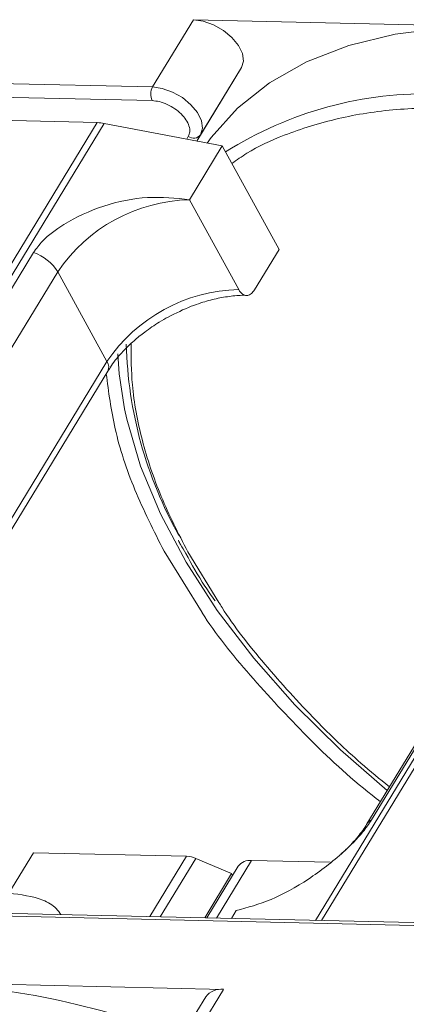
# Model space of a CAD drawing. Header units: millimetres. Extents: x 2205 to 3679, y 833 to 1866.
# Tile 78 of 86: x 3408 to 3426, y 1629 to 1674. Entities that reach past the tile are written whole.
import ezdxf

# ---------------------------------------------------------------- set-up
doc = ezdxf.new("R2010")
doc.units = ezdxf.units.MM

msp = doc.modelspace()

# ---------------------------------------------------------------- linework, layer by layer
at = {"color": 7, "linetype": 'Continuous', "lineweight": 15}
for p, q in [((3416.25, 1674.286), (3414.383, 1671.217)), ((3430.194, 1673.966), (3416.25, 1674.286)), ((3414.383, 1671.217), (3386.926, 1671.847)), ((3418.444, 1672.11), (3416.401, 1668.752)), ((3416.576, 1669.041), (3418.444, 1672.11)), ((3387.135, 1671.22), (3414.368, 1670.595)), ((3395.649, 1669.966), (3411.866, 1669.594)), ((3411.866, 1669.594), (3390.169, 1633.937)), ((3390.502, 1633.929), (3412.182, 1669.559)), ((3412.182, 1669.559), (3417.564, 1668.53)), ((3416.4, 1668.752), (3416.576, 1669.041)), ((3416.013, 1668.963), (3415.939, 1668.84)), ((3443.49, 1668.841), (3421.81, 1633.211)), ((3422.079, 1633.205), (3443.776, 1668.862)), ((3416.07, 1666.074), (3417.564, 1668.53)), ((3417.564, 1668.53), (3420.15, 1663.802)), ((3418.311, 1661.977), (3416.07, 1666.074)), ((3408.957, 1663.666), (3393.644, 1638.501)), ((3419.03, 1661.96), (3420.15, 1663.802)), ((3394.752, 1637.623), (3410.065, 1662.789)), ((3412.306, 1658.692), (3410.065, 1662.789)), ((3439.465, 1662.775), (3424.152, 1637.609)), ((3424.367, 1637.796), (3439.679, 1662.961)), ((3412.306, 1658.692), (3396.994, 1633.526)), ((3397.136, 1633.265), (3412.34, 1658.251)), ((3414.911, 1650.041), (3416.639, 1647.253)), ((3417.411, 1647.707), (3415.989, 1650.016)), ((3407.834, 1634.455), (3408.954, 1636.297)), ((3408.954, 1636.297), (3415.938, 1636.136)), ((3415.938, 1636.136), (3414.264, 1633.384)), ((3416.357, 1636.038), (3414.736, 1633.373)), ((3416.357, 1636.038), (3417.988, 1635.342)), ((3417.3, 1633.314), (3418.9, 1635.944)), ((3422.476, 1635.862), (3418.9, 1635.944)), ((3418.29, 1635.684), (3416.854, 1633.325)), ((3416.761, 1633.327), (3417.988, 1635.342)), ((3418.032, 1635.261), (3417.988, 1635.342)), ((3439.909, 1632.796), (3405.726, 1633.58)), ((3417.976, 1633.299), (3418.198, 1633.662)), ((3405.544, 1633.455), (3439.727, 1632.671)), ((3417.62, 1630.066), (3403.676, 1630.386)), ((3415.939, 1627.304), (3417.62, 1630.066)), ((3416.806, 1629.721), (3414.938, 1626.65))]:
    msp.add_line(p, q, dxfattribs=at)
at = {"color": 7, "linetype": 'Continuous', "lineweight": 15, "flags": 128}
for points in [[(3418.444, 1672.11), (3418.532, 1672.402), (3418.484, 1672.747), (3418.302, 1673.116), (3418.003, 1673.477), (3417.613, 1673.799), (3417.165, 1674.055), (3416.697, 1674.222), (3416.25, 1674.286)], [(3430.194, 1673.966), (3427.742, 1673.908), (3425.443, 1673.619), (3423.323, 1673.103), (3421.405, 1672.365), (3419.71, 1671.413), (3418.256, 1670.257), (3417.06, 1668.911), (3416.88, 1668.66)], [(3416.576, 1669.041), (3416.665, 1669.333), (3416.616, 1669.678), (3416.435, 1670.047), (3416.136, 1670.408), (3415.745, 1670.73), (3415.297, 1670.986), (3414.829, 1671.153), (3414.383, 1671.217)], [(3413.104, 1656.541), (3412.861, 1658.133), (3412.798, 1659.055)], [(3425.084, 1639.14), (3422.957, 1640.991), (3420.875, 1643.044), (3418.994, 1645.169), (3417.333, 1647.343), (3415.91, 1649.542), (3414.741, 1651.744), (3413.837, 1653.925), (3413.208, 1656.062), (3413.104, 1656.541)]]:
    msp.add_lwpolyline(points, dxfattribs=at)
at = {"color": 7, "linetype": 'Continuous', "lineweight": 15}
for centre, radius, start, end in [((3414.976, 1670.892), 0.676, 151.2883, 206.0774), ((3426.891, 1653.726), 17.186, 88.173, 122.2769), ((3411.814, 1667.671), 1.923, 78.9596, 88.4511), ((3416.255, 1669.289), 0.406, 233.4992, 322.3259), ((3416.237, 1658.637), 7.439, 91.2925, 146.0732), ((3408.315, 1661.717), 2.052, 31.4947, 71.765), ((3418.479, 1654.54), 7.439, 91.2925, 146.0732), ((3432.009, 1659.97), 18.828, 181.473, 209.2705), ((3411.965, 1658.444), 0.422, 332.7392, 35.9387), ((3424.564, 1637.352), 0.486, 114.0436, 148.1804), ((3415.889, 1634.983), 1.154, 66.0507, 87.522), ((3418.82, 1635.285), 0.664, 83.0653, 142.99), ((3402.1, 1592.53), 37.889, 68.9709, 87.6149), ((3417.504, 1629.209), 0.865, 82.2958, 143.7595)]:
    msp.add_arc(centre, radius, start, end, dxfattribs=at)
for points, knots in [([(3414.368, 1670.595), (3414.476, 1670.585), (3414.696, 1670.564), (3415.057, 1670.432), (3415.4, 1670.237), (3415.694, 1669.993), (3415.921, 1669.72), (3416.06, 1669.438), (3416.102, 1669.17), (3416.042, 1669.031), (3416.013, 1668.963)], [0, 0, 0, 0, 0.12225, 0.25, 0.37775, 0.5, 0.62225, 0.75, 0.87775, 1, 1, 1, 1]), ([(3418.001, 1667.73), (3418.224, 1667.888), (3418.933, 1668.393), (3420.521, 1669.116), (3422.778, 1669.822), (3425.441, 1670.251), (3427.365, 1670.267), (3428.312, 1670.275)], [0, 0, 0, 0, 0.088375, 0.281114, 0.527622, 0.767417, 1, 1, 1, 1]), ([(3416.07, 1666.074), (3415.439, 1666.143), (3414.178, 1666.279), (3412.132, 1665.855), (3410.497, 1665.106), (3409.435, 1664.319), (3409.086, 1663.843), (3408.957, 1663.666)], [0, 0, 0, 0, 0.249096, 0.498243, 0.745205, 0.90541, 1, 1, 1, 1]), ([(3419.03, 1661.96), (3418.984, 1661.898), (3418.892, 1661.774), (3418.721, 1661.699), (3418.549, 1661.72), (3418.407, 1661.824), (3418.339, 1661.933), (3418.311, 1661.977)], [0, 0, 0, 0, 0.2146939, 0.4293877, 0.6440816, 0.8587754, 1, 1, 1, 1]), ([(3415.095, 1660.726), (3415.445, 1660.902), (3415.937, 1661.148), (3416.675, 1661.407), (3417.289, 1661.577), (3417.972, 1661.687), (3418.438, 1661.728), (3418.647, 1661.709), (3418.662, 1661.708)], [0, 0, 0, 0, 0.2883909, 0.4047397, 0.5943224, 0.7855438, 0.9847734, 1, 1, 1, 1]), ([(3412.356, 1658.253), (3412.405, 1658.338), (3412.575, 1658.638), (3412.982, 1659.116), (3413.509, 1659.629), (3414.064, 1660.078), (3414.591, 1660.44), (3414.96, 1660.649), (3415.095, 1660.726)], [0, 0, 0, 0, 0.097286, 0.340622, 0.525469, 0.686972, 0.885597, 1, 1, 1, 1]), ([(3415.989, 1650.016), (3415.56, 1650.861), (3414.689, 1652.577), (3413.855, 1655.137), (3413.408, 1657.477), (3413.41, 1658.896), (3413.41, 1659.517)], [0, 0, 0, 0, 0.255322, 0.518562, 0.789217, 1, 1, 1, 1]), ([(3412.274, 1658.142), (3412.381, 1657.31), (3412.603, 1655.596), (3413.491, 1652.865), (3414.44, 1650.979), (3414.911, 1650.041)], [0, 0, 0, 0, 0.321295, 0.662487, 1, 1, 1, 1]), ([(3415.567, 1650.544), (3415.596, 1650.481), (3415.69, 1650.281), (3415.814, 1650.08), (3415.899, 1649.944)], [0, 0, 0, 0, 0.3174674, 1, 1, 1, 1]), ([(3415.899, 1649.944), (3416.172, 1649.447), (3416.571, 1648.722), (3417.075, 1648.005), (3417.233, 1647.779)], [0, 0, 0, 0, 0.685846, 1, 1, 1, 1]), ([(3425.18, 1639.298), (3424.742, 1639.658), (3423.563, 1640.626), (3421.623, 1642.492), (3419.49, 1644.863), (3418.035, 1646.685), (3417.457, 1647.632), (3417.411, 1647.707)], [0, 0, 0, 0, 0.139905, 0.376826, 0.679842, 0.974606, 1, 1, 1, 1]), ([(3416.639, 1647.253), (3416.642, 1647.248), (3417.239, 1646.283), (3418.81, 1644.364), (3421.389, 1641.578), (3423.43, 1639.644), (3424.642, 1638.721), (3424.77, 1638.624)], [0, 0, 0, 0, 0.001708, 0.316913, 0.637904, 0.961869, 1, 1, 1, 1]), ([(3418.198, 1633.662), (3418.716, 1633.8), (3419.753, 1634.074), (3421.5, 1635.044), (3422.937, 1636.153), (3423.902, 1637.118), (3424.241, 1637.612), (3424.367, 1637.796)], [0, 0, 0, 0, 0.249096, 0.498243, 0.745205, 0.90541, 1, 1, 1, 1]), ([(3424.15, 1637.608), (3424.147, 1637.602), (3424.053, 1637.418), (3423.738, 1637.016), (3423.337, 1636.558), (3423.044, 1636.302), (3422.966, 1636.234)], [0, 0, 0, 0, 0.014876, 0.423831, 0.846052, 1, 1, 1, 1]), ([(3410.21, 1633.477), (3410.142, 1633.57), (3409.943, 1633.843), (3409.231, 1634.278), (3408.384, 1634.386), (3407.834, 1634.455)], [0, 0, 0, 0, 0.152259, 0.448917, 1, 1, 1, 1])]:
    msp.add_open_spline(points, degree=3, knots=knots, dxfattribs=at)

doc.saveas('drawing.dxf')
